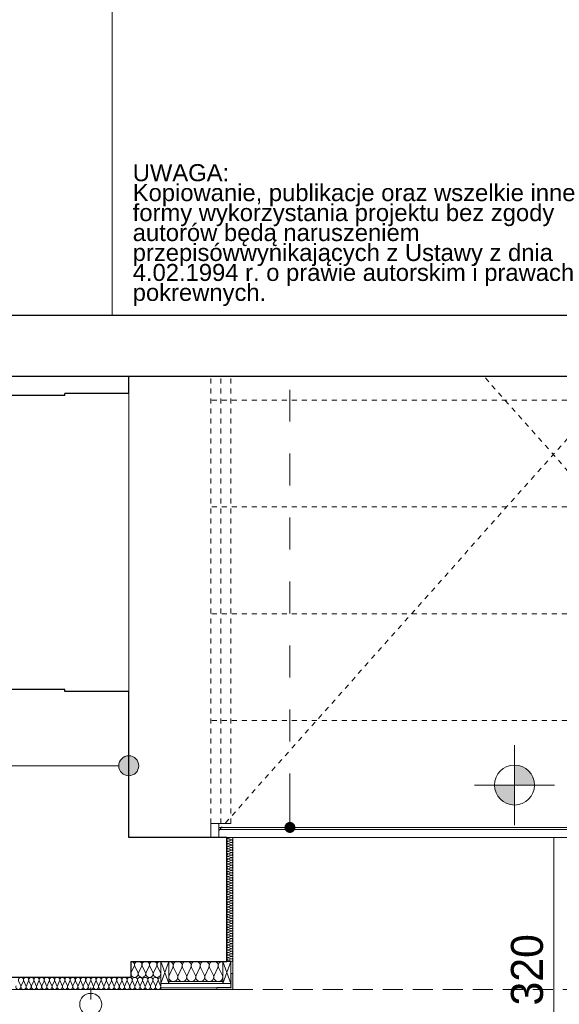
# Model space of a CAD drawing. Header units: inches. Extents: x -515158 to -470211, y -1887 to 84268.
# Tile 16 of 102: x -497964 to -495266, y 633 to 5558. Entities that reach past the tile are written whole.
import ezdxf

# ---------------------------------------------------------------- set-up
doc = ezdxf.new("R2010")
doc.units = ezdxf.units.IN
doc.header["$MEASUREMENT"] = 0
doc.set_wipeout_variables(frame=1)
for name, pattern in [('Hidden Line', [50, 25, -25]), ('Krawędzie ukryte', [150, 100, -50]), ('Przerywana', [320, 160, -160])]:
    doc.linetypes.add(name, pattern=pattern)
for name, color, linetype, lineweight in [('#podkład', 252, 'Continuous', 9), ('Arch ocieplenie_Nr_Pióra__21', 252, 'Continuous', 9), ('Arch ocieplenie_Nr_Pióra__25', 252, 'Continuous', 15), ('Arch ocieplenie_Nr_Pióra__44', 252, 'Continuous', 9), ('Arch opisy_Nr_Pióra__21', 252, 'Continuous', 9), ('Arch stropy_Nr_Pióra__21', 252, 'Continuous', 9), ('ARCH TABELA_Nr_Pióra__21', 252, 'Continuous', 9), ('ARCH TABELA_Nr_Pióra__7', 7, 'Continuous', 13), ('Arch wykończenie_Nr_Pióra__3', 252, 'Continuous', 18), ('Arch wykończenie_Nr_Pióra__9', 252, 'Continuous', 9), ('INWENT DACH_Nr_Pióra__21', 252, 'Continuous', 9), ('INWENT RZĘDNE_Nr_Pióra__21', 252, 'Continuous', 9), ('INWENT. DRZWI_Nr_Pióra__21', 252, 'Continuous', 9), ('INWENT. OKNA_Nr_Pióra__21', 252, 'Continuous', 9), ('INWENT. OKNA_Nr_Pióra__5', 252, 'Continuous', 13), ('INWENT.ŚCIANY_Nr_Pióra__1', 252, 'Continuous', 25), ('INWENT.ŚCIANY_Nr_Pióra__21', 252, 'Continuous', 9), ('Istniejące stropy_Nr_Pióra__5', 252, 'Continuous', 13)]:
    doc.layers.add(name, color=color, linetype=linetype, lineweight=lineweight)
doc.layers.add('_TABELA', color=7, linetype='Continuous')
doc.styles.add('GENERATED_STYLE_7', font='txt')
doc.styles.add('GENERATED_STYLE_8', font='arial.ttf')

# ---------------------------------------------------------------- blocks, each defined once
blk = doc.blocks.new('ARROWHEAD_11')
at = {"color": 0, "linetype": 'Continuous', "lineweight": 0}
blk.add_line((0, 0), (-1, 0), dxfattribs=at)
at = {"color": 0, "linetype": 'Continuous', "lineweight": 0, "const_width": 0.25, "flags": 128}
blk.add_lwpolyline([(-0.125, 0, 1), (0.125, 0, 1)], format="xyb", close=True, dxfattribs=at)
blk = doc.blocks.new('parter')
at = {"layer": 'Arch opisy_Nr_Pióra__21', "linetype": 'Continuous'}
blk.add_hatch(color=252, dxfattribs=at).paths.add_polyline_path([(-497368.3, 33956), (-497372.1, 33975.1), (-497383, 33991.3), (-497399.2, 34002.2), (-497418.3, 34006), (-497437.5, 34002.2), (-497453.7, 33991.3), (-497464.5, 33975.1), (-497468.3, 33956), (-497464.5, 33936.8), (-497453.7, 33920.6), (-497437.5, 33909.8), (-497418.3, 33906), (-497399.2, 33909.8), (-497383, 33920.6), (-497372.1, 33936.8)], flags=0)
at = {"layer": 'INWENT RZĘDNE_Nr_Pióra__21', "linetype": 'Continuous'}
for points in [[(-495489.6, 33859.6), (-495389.6, 33859.6), (-495397.2, 33897.8), (-495418.9, 33930.3), (-495451.4, 33952), (-495489.6, 33959.6)], [(-495489.6, 33859.6), (-495589.6, 33859.6), (-495582, 33821.3), (-495560.3, 33788.9), (-495527.9, 33767.2), (-495489.6, 33759.6)]]:
    blk.add_hatch(color=252, dxfattribs=at).paths.add_polyline_path(points, flags=0)
at = {"layer": 'Arch ocieplenie_Nr_Pióra__21', "color": 252, "linetype": 'Continuous'}
for p, q in [((-496908.3, 32917.6), (-496908.3, 32847.6)), ((-496898.3, 32917.6), (-496908.3, 32917.6)), ((-496898.3, 32837.6), (-496898.3, 32917.6)), ((-496978.3, 32847.6), (-496978.3, 32837.6)), ((-496908.3, 32847.6), (-496978.3, 32847.6)), ((-496978.3, 32837.6), (-496898.3, 32837.6))]:
    blk.add_line(p, q, dxfattribs=at)
at = {"layer": 'Arch ocieplenie_Nr_Pióra__25', "color": 252, "linetype": 'Continuous', "lineweight": 0}
for points in [[(-496898.3, 32837.6), (-496908.3, 32917.6), (-496898.3, 32917.6)], [(-496908.3, 32837.6), (-496908.3, 32917.6), (-496898.3, 32837.6)], [(-496908.3, 32837.6), (-496978.3, 32847.6), (-496908.3, 32847.6)], [(-496978.3, 32837.6), (-496978.3, 32847.6), (-496908.3, 32837.6)]]:
    blk.add_solid(points, dxfattribs=at)
at = {"layer": 'Arch ocieplenie_Nr_Pióra__44', "color": 252, "linetype": 'Continuous'}
for p, q in [((-496919.4, 33591.8), (-496907.3, 33597.1)), ((-496907.3, 33585.5), (-496919.4, 33590.8)), ((-496919.4, 33579.2), (-496907.3, 33584.4)), ((-496907.3, 33572.9), (-496919.4, 33578.1)), ((-496919.4, 33566.5), (-496907.3, 33571.8)), ((-496907.3, 33560.2), (-496919.4, 33565.5)), ((-496919.4, 33553.9), (-496907.3, 33559.1)), ((-496907.3, 33547.6), (-496919.4, 33552.8)), ((-496919.4, 33541.2), (-496907.3, 33546.5)), ((-496907.3, 33534.9), (-496919.4, 33540.2)), ((-496919.4, 33528.6), (-496907.3, 33533.8)), ((-496907.3, 33522.2), (-496919.4, 33527.5)), ((-496919.4, 33515.9), (-496907.3, 33521.2)), ((-496907.3, 33509.6), (-496919.4, 33514.9)), ((-496919.4, 33503.3), (-496907.3, 33508.5)), ((-496907.3, 33496.9), (-496919.4, 33502.2)), ((-496919.4, 33490.6), (-496907.3, 33495.9)), ((-496907.3, 33484.3), (-496919.4, 33489.5)), ((-496919.4, 33478), (-496907.3, 33483.2)), ((-496907.3, 33471.6), (-496919.4, 33476.9)), ((-496919.4, 33465.3), (-496907.3, 33470.6)), ((-496907.3, 33459), (-496919.4, 33464.2)), ((-496919.4, 33452.7), (-496907.3, 33457.9)), ((-496907.3, 33446.3), (-496919.4, 33451.6)), ((-496919.4, 33440), (-496907.3, 33445.3)), ((-496907.3, 33433.7), (-496919.4, 33438.9)), ((-496919.4, 33427.3), (-496907.3, 33432.6)), ((-496907.3, 33421), (-496919.4, 33426.3)), ((-496919.4, 33414.7), (-496907.3, 33420)), ((-496907.3, 33408.4), (-496919.4, 33413.6)), ((-496919.4, 33402), (-496907.3, 33407.3)), ((-496907.3, 33395.7), (-496919.4, 33401)), ((-496919.4, 33389.4), (-496907.3, 33394.7)), ((-496907.3, 33383.1), (-496919.4, 33388.3)), ((-496919.4, 33376.7), (-496907.3, 33382)), ((-496907.3, 33370.4), (-496919.4, 33375.7)), ((-496919.4, 33364.1), (-496907.3, 33369.3)), ((-496907.3, 33357.8), (-496919.4, 33363)), ((-496919.4, 33351.4), (-496907.3, 33356.7)), ((-496907.3, 33345.1), (-496919.4, 33350.4)), ((-496919.4, 33338.8), (-496907.3, 33344)), ((-496907.3, 33332.4), (-496919.4, 33337.7)), ((-496919.4, 33326.1), (-496907.3, 33331.4)), ((-496907.3, 33319.8), (-496919.4, 33325.1)), ((-496919.4, 33313.5), (-496907.3, 33318.7)), ((-496907.3, 33307.1), (-496919.4, 33312.4)), ((-496919.4, 33300.8), (-496907.3, 33306.1)), ((-496907.3, 33294.5), (-496919.4, 33299.8)), ((-496919.4, 33288.2), (-496907.3, 33293.4)), ((-496907.3, 33281.8), (-496919.4, 33287.1)), ((-496919.4, 33275.5), (-496907.3, 33280.8)), ((-496907.3, 33269.2), (-496919.4, 33274.4)), ((-496919.4, 33262.9), (-496907.3, 33268.1)), ((-496907.3, 33256.5), (-496919.4, 33261.8)), ((-496919.4, 33250.2), (-496907.3, 33255.5)), ((-496907.3, 33243.9), (-496919.4, 33249.1)), ((-496919.4, 33237.6), (-496907.3, 33242.8)), ((-496907.3, 33231.2), (-496919.4, 33236.5)), ((-496919.4, 33224.9), (-496907.3, 33230.2)), ((-496907.3, 33218.6), (-496919.4, 33223.8)), ((-496919.4, 33212.2), (-496907.3, 33217.5)), ((-496907.3, 33205.9), (-496919.4, 33211.2)), ((-496919.4, 33199.6), (-496907.3, 33204.9)), ((-496907.3, 33193.3), (-496919.4, 33198.5)), ((-496919.4, 33186.9), (-496907.3, 33192.2)), ((-496907.3, 33180.6), (-496919.4, 33185.9)), ((-496919.4, 33174.3), (-496907.3, 33179.5)), ((-496907.3, 33168), (-496919.4, 33173.2)), ((-496919.4, 33161.6), (-496907.3, 33166.9)), ((-496907.3, 33155.3), (-496919.4, 33160.6)), ((-496919.4, 33149), (-496907.3, 33154.2)), ((-496907.3, 33142.7), (-496919.4, 33147.9)), ((-496919.4, 33136.3), (-496907.3, 33141.6)), ((-496907.3, 33130), (-496919.4, 33135.3)), ((-496919.4, 33123.7), (-496907.3, 33128.9)), ((-496907.3, 33117.3), (-496919.4, 33122.6)), ((-496919.4, 33111), (-496907.3, 33116.3)), ((-496907.3, 33104.7), (-496919.4, 33110)), ((-496919.4, 33098.4), (-496907.3, 33103.6)), ((-496907.3, 33092), (-496919.4, 33097.3)), ((-496919.4, 33085.7), (-496907.3, 33091)), ((-496907.3, 33079.4), (-496919.4, 33084.7)), ((-496919.4, 33073.1), (-496907.3, 33078.3)), ((-496907.3, 33066.7), (-496919.4, 33072)), ((-496919.4, 33060.4), (-496907.3, 33065.7)), ((-496907.3, 33054.1), (-496919.4, 33059.3)), ((-496919.4, 33047.8), (-496907.3, 33053)), ((-496907.3, 33041.4), (-496919.4, 33046.7)), ((-496919.4, 33035.1), (-496907.3, 33040.4)), ((-496907.3, 33028.8), (-496919.4, 33034)), ((-496919.4, 33022.4), (-496907.3, 33027.7)), ((-496907.3, 33016.1), (-496919.4, 33021.4)), ((-496919.4, 33009.8), (-496907.3, 33015.1)), ((-496907.3, 33003.5), (-496919.4, 33008.7)), ((-496919.4, 32997.1), (-496907.3, 33002.4)), ((-496907.3, 32990.8), (-496919.4, 32996.1)), ((-497406.8, 32921.5), (-497391.2, 32953.8)), ((-497388, 32953.8), (-497372.4, 32921.5)), ((-497369.3, 32921.5), (-497353.7, 32953.8)), ((-497350.5, 32953.8), (-497334.9, 32921.5)), ((-497331.8, 32921.5), (-497316.2, 32953.8)), ((-497313, 32953.8), (-497297.4, 32921.5)), ((-497294.2, 32921.5), (-497278.7, 32953.8)), ((-497275.5, 32953.8), (-497259.9, 32921.5)), ((-497216.4, 32907.4), (-497197.7, 32947.8)), ((-497193.9, 32947.8), (-497175.2, 32907.4)), ((-497171.4, 32907.4), (-497152.7, 32947.8)), ((-497148.9, 32947.8), (-497130.2, 32907.4)), ((-497126.4, 32907.4), (-497107.7, 32947.8)), ((-497103.9, 32947.8), (-497085.2, 32907.4)), ((-497081.4, 32907.4), (-497062.7, 32947.8)), ((-497058.9, 32947.8), (-497040.2, 32907.4)), ((-497036.4, 32907.4), (-497017.7, 32947.8)), ((-497013.9, 32947.8), (-496995.2, 32907.4)), ((-496991.4, 32907.4), (-496972.7, 32947.8)), ((-496968.9, 32947.8), (-496950.2, 32907.4)), ((-496919.4, 32984.5), (-496907.3, 32989.8)), ((-496907.3, 32978.2), (-496919.4, 32983.4)), ((-497969, 32879.8), (-497958.2, 32855.5)), ((-497956.1, 32855.5), (-497945.3, 32879.8)), ((-497943.1, 32879.8), (-497932.4, 32855.5)), ((-497930.2, 32855.5), (-497919.4, 32879.8)), ((-497917.2, 32879.8), (-497906.5, 32855.5)), ((-497904.3, 32855.5), (-497893.5, 32879.8)), ((-497891.4, 32879.8), (-497880.6, 32855.5)), ((-497878.4, 32855.5), (-497867.6, 32879.8)), ((-497865.5, 32879.8), (-497854.7, 32855.5)), ((-497852.5, 32855.5), (-497841.8, 32879.8)), ((-497839.6, 32879.8), (-497828.8, 32855.5)), ((-497826.6, 32855.5), (-497815.9, 32879.8)), ((-497813.7, 32879.8), (-497802.9, 32855.5)), ((-497800.8, 32855.5), (-497790, 32879.8)), ((-497787.8, 32879.8), (-497777.1, 32855.5)), ((-497774.9, 32855.5), (-497764.1, 32879.8)), ((-497761.9, 32879.8), (-497751.2, 32855.5)), ((-497749, 32855.5), (-497738.2, 32879.8)), ((-497736.1, 32879.8), (-497725.3, 32855.5)), ((-497723.1, 32855.5), (-497712.4, 32879.8)), ((-497710.2, 32879.8), (-497699.4, 32855.5)), ((-497697.2, 32855.5), (-497686.5, 32879.8)), ((-497684.3, 32879.8), (-497673.5, 32855.5)), ((-497671.4, 32855.5), (-497660.6, 32879.8)), ((-497658.4, 32879.8), (-497647.6, 32855.5)), ((-497645.5, 32855.5), (-497634.7, 32879.8)), ((-497632.5, 32879.8), (-497621.8, 32855.5)), ((-497619.6, 32855.5), (-497608.8, 32879.8)), ((-497606.6, 32879.8), (-497595.9, 32855.5)), ((-497593.7, 32855.5), (-497582.9, 32879.8)), ((-497580.8, 32879.8), (-497570, 32855.5)), ((-497567.8, 32855.5), (-497557.1, 32879.8)), ((-497554.9, 32879.8), (-497544.1, 32855.5)), ((-497541.9, 32855.5), (-497531.2, 32879.8)), ((-497529, 32879.8), (-497518.2, 32855.5)), ((-497516.1, 32855.5), (-497505.3, 32879.8)), ((-497503.1, 32879.8), (-497492.4, 32855.5)), ((-497490.2, 32855.5), (-497479.4, 32879.8)), ((-497477.2, 32879.8), (-497466.5, 32855.5)), ((-497464.3, 32855.5), (-497453.5, 32879.8)), ((-497451.4, 32879.8), (-497440.6, 32855.5)), ((-497438.4, 32855.5), (-497427.6, 32879.8)), ((-497425.5, 32879.8), (-497414.7, 32855.5)), ((-497412.5, 32855.5), (-497401.8, 32879.8)), ((-497399.6, 32879.8), (-497388.8, 32855.5)), ((-497386.6, 32855.5), (-497375.9, 32879.8)), ((-497373.7, 32879.8), (-497362.9, 32855.5)), ((-497360.8, 32855.5), (-497350, 32879.8)), ((-497347.8, 32879.8), (-497337.1, 32855.5)), ((-497334.9, 32855.5), (-497324.1, 32879.8)), ((-497321.9, 32879.8), (-497311.2, 32855.5)), ((-497309, 32855.5), (-497298.2, 32879.8)), ((-497296.1, 32879.8), (-497285.3, 32855.5)), ((-497283.1, 32855.5), (-497272.4, 32879.8)), ((-497270.2, 32879.8), (-497259.4, 32855.5))]:
    blk.add_line(p, q, dxfattribs=at)
for centre, major_axis, ratio, start_param, end_param in [((-496921.9, 33585), (-6.38, 0), 0.991566, 4.299595, 8.266774), ((-496921.9, 33597.6), (-6.38, 0), 0.991566, 0, 1.983589), ((-496904.7, 33591.3), (-6.38, 0), 0.991566, 1.158003, 5.125183), ((-496921.9, 33572.3), (-6.38, 0), 0.991566, 4.299595, 8.266774), ((-496921.9, 33559.7), (-6.38, 0), 0.991566, 4.299595, 8.266774), ((-496921.9, 33547), (-6.38, 0), 0.991566, 4.299595, 8.266774), ((-496921.9, 33534.4), (-6.38, 0), 0.991566, 4.299595, 8.266774), ((-496904.7, 33578.7), (-6.38, 0), 0.991566, 1.158003, 5.125183), ((-496904.7, 33566), (-6.38, 0), 0.991566, 1.158003, 5.125183), ((-496904.7, 33553.3), (-6.38, 0), 0.991566, 1.158003, 5.125183), ((-496904.7, 33540.7), (-6.38, 0), 0.991566, 1.158003, 5.125183), ((-496921.9, 33521.7), (-6.38, 0), 0.991566, 4.299595, 8.266774), ((-496921.9, 33509.1), (-6.38, 0), 0.991566, 4.299595, 8.266774), ((-496921.9, 33496.4), (-6.38, 0), 0.991566, 4.299595, 8.266774), ((-496921.9, 33483.8), (-6.38, 0), 0.991566, 4.299595, 8.266774), ((-496904.7, 33528), (-6.38, 0), 0.991566, 1.158003, 5.125183), ((-496904.7, 33515.4), (-6.38, 0), 0.991566, 1.158003, 5.125183), ((-496904.7, 33502.7), (-6.38, 0), 0.991566, 1.158003, 5.125183), ((-496904.7, 33490.1), (-6.38, 0), 0.991566, 1.158003, 5.125183), ((-496921.9, 33471.1), (-6.38, 0), 0.991566, 4.299595, 8.266774), ((-496921.9, 33458.4), (-6.38, 0), 0.991566, 4.299595, 8.266774), ((-496921.9, 33445.8), (-6.38, 0), 0.991566, 4.299595, 8.266774), ((-496921.9, 33433.1), (-6.38, 0), 0.991566, 4.299595, 8.266774), ((-496904.7, 33477.4), (-6.38, 0), 0.991566, 1.158003, 5.125183), ((-496904.7, 33464.8), (-6.38, 0), 0.991566, 1.158003, 5.125183), ((-496904.7, 33452.1), (-6.38, 0), 0.991566, 1.158003, 5.125183), ((-496904.7, 33439.5), (-6.38, 0), 0.991566, 1.158003, 5.125183), ((-496921.9, 33420.5), (-6.38, 0), 0.991566, 4.299595, 8.266774), ((-496921.9, 33407.8), (-6.38, 0), 0.991566, 4.299595, 8.266774), ((-496921.9, 33395.2), (-6.38, 0), 0.991566, 4.299595, 8.266774), ((-496921.9, 33382.5), (-6.38, 0), 0.991566, 4.299595, 8.266774), ((-496904.7, 33426.8), (-6.38, 0), 0.991566, 1.158003, 5.125183), ((-496904.7, 33414.2), (-6.38, 0), 0.991566, 1.158003, 5.125183), ((-496904.7, 33401.5), (-6.38, 0), 0.991566, 1.158003, 5.125183), ((-496904.7, 33388.9), (-6.38, 0), 0.991566, 1.158003, 5.125183), ((-496921.9, 33369.9), (-6.38, 0), 0.991566, 4.299595, 8.266774), ((-496921.9, 33357.2), (-6.38, 0), 0.991566, 4.299595, 8.266774), ((-496921.9, 33344.6), (-6.38, 0), 0.991566, 4.299595, 8.266774), ((-496904.7, 33376.2), (-6.38, 0), 0.991566, 1.158003, 5.125183), ((-496904.7, 33363.5), (-6.38, 0), 0.991566, 1.158003, 5.125183), ((-496904.7, 33350.9), (-6.38, 0), 0.991566, 1.158003, 5.125183), ((-496904.7, 33338.2), (-6.38, 0), 0.991566, 1.158003, 5.125183), ((-496921.9, 33331.9), (-6.38, 0), 0.991566, 4.299595, 8.266774), ((-496921.9, 33319.3), (-6.38, 0), 0.991566, 4.299595, 8.266774), ((-496921.9, 33306.6), (-6.38, 0), 0.991566, 4.299595, 8.266774), ((-496921.9, 33294), (-6.38, 0), 0.991566, 4.299595, 8.266774), ((-496904.7, 33325.6), (-6.38, 0), 0.991566, 1.158003, 5.125183), ((-496904.7, 33312.9), (-6.38, 0), 0.991566, 1.158003, 5.125183), ((-496904.7, 33300.3), (-6.38, 0), 0.991566, 1.158003, 5.125183), ((-496904.7, 33287.6), (-6.38, 0), 0.991566, 1.158003, 5.125183), ((-496921.9, 33281.3), (-6.38, 0), 0.991566, 4.299595, 8.266774), ((-496921.9, 33268.7), (-6.38, 0), 0.991566, 4.299595, 8.266774), ((-496921.9, 33256), (-6.38, 0), 0.991566, 4.299595, 8.266774), ((-496921.9, 33243.3), (-6.38, 0), 0.991566, 4.299595, 8.266774), ((-496904.7, 33275), (-6.38, 0), 0.991566, 1.158003, 5.125183), ((-496904.7, 33262.3), (-6.38, 0), 0.991566, 1.158003, 5.125183), ((-496904.7, 33249.7), (-6.38, 0), 0.991566, 1.158003, 5.125183), ((-496904.7, 33237), (-6.38, 0), 0.991566, 1.158003, 5.125183), ((-496921.9, 33230.7), (-6.38, 0), 0.991566, 4.299595, 8.266774), ((-496921.9, 33218), (-6.38, 0), 0.991566, 4.299595, 8.266774), ((-496921.9, 33205.4), (-6.38, 0), 0.991566, 4.299595, 8.266774), ((-496921.9, 33192.7), (-6.38, 0), 0.991566, 4.299595, 8.266774), ((-496904.7, 33224.4), (-6.38, 0), 0.991566, 1.158003, 5.125183), ((-496904.7, 33211.7), (-6.38, 0), 0.991566, 1.158003, 5.125183), ((-496904.7, 33199.1), (-6.38, 0), 0.991566, 1.158003, 5.125183), ((-496904.7, 33186.4), (-6.38, 0), 0.991566, 1.158003, 5.125183), ((-496921.9, 33180.1), (-6.38, 0), 0.991566, 4.299595, 8.266774), ((-496921.9, 33167.4), (-6.38, 0), 0.991566, 4.299595, 8.266774), ((-496921.9, 33154.8), (-6.38, 0), 0.991566, 4.299595, 8.266774), ((-496921.9, 33142.1), (-6.38, 0), 0.991566, 4.299595, 8.266774), ((-496904.7, 33173.8), (-6.38, 0), 0.991566, 1.158003, 5.125183), ((-496904.7, 33161.1), (-6.38, 0), 0.991566, 1.158003, 5.125183), ((-496904.7, 33148.4), (-6.38, 0), 0.991566, 1.158003, 5.125183), ((-496921.9, 33129.5), (-6.38, 0), 0.991566, 4.299595, 8.266774), ((-496921.9, 33116.8), (-6.38, 0), 0.991566, 4.299595, 8.266774), ((-496921.9, 33104.2), (-6.38, 0), 0.991566, 4.299595, 8.266774), ((-496921.9, 33091.5), (-6.38, 0), 0.991566, 4.299595, 8.266774), ((-496904.7, 33135.8), (-6.38, 0), 0.991566, 1.158003, 5.125183), ((-496904.7, 33123.1), (-6.38, 0), 0.991566, 1.158003, 5.125183), ((-496904.7, 33110.5), (-6.38, 0), 0.991566, 1.158003, 5.125183), ((-496904.7, 33097.8), (-6.38, 0), 0.991566, 1.158003, 5.125183), ((-496921.9, 33078.9), (-6.38, 0), 0.991566, 4.299595, 8.266774), ((-496921.9, 33066.2), (-6.38, 0), 0.991566, 4.299595, 8.266774), ((-496921.9, 33053.5), (-6.38, 0), 0.991566, 4.299595, 8.266774), ((-496921.9, 33040.9), (-6.38, 0), 0.991566, 4.299595, 8.266774), ((-496904.7, 33085.2), (-6.38, 0), 0.991566, 1.158003, 5.125183), ((-496904.7, 33072.5), (-6.38, 0), 0.991566, 1.158003, 5.125183), ((-496904.7, 33059.9), (-6.38, 0), 0.991566, 1.158003, 5.125183), ((-496904.7, 33047.2), (-6.38, 0), 0.991566, 1.158003, 5.125183), ((-496921.9, 33028.2), (-6.38, 0), 0.991566, 4.299595, 8.266774), ((-496921.9, 33015.6), (-6.38, 0), 0.991566, 4.299595, 8.266774), ((-496921.9, 33002.9), (-6.38, 0), 0.991566, 4.299595, 8.266774), ((-496921.9, 32990.3), (-6.38, 0), 0.991566, 4.299595, 8.266774), ((-496904.7, 33034.6), (-6.38, 0), 0.991566, 1.158003, 5.125183), ((-496904.7, 33021.9), (-6.38, 0), 0.991566, 1.158003, 5.125183), ((-496904.7, 33009.3), (-6.38, 0), 0.991566, 1.158003, 5.125183), ((-496904.7, 32996.6), (-6.38, 0), 0.991566, 1.158003, 5.125183), ((-497408.3, 32960.6), (18.7, 0), 0.907427, 5.870392, 7.853982), ((-497370.8, 32960.6), (18.7, 0), 0.907427, 5.870392, 9.837571), ((-497333.3, 32960.6), (18.7, 0), 0.907427, 5.870392, 9.837571), ((-497295.8, 32960.6), (18.7, 0), 0.907427, 5.870392, 9.837571), ((-497258.3, 32960.6), (18.7, 0), 0.907427, 1.570796, 3.554385), ((-497218.3, 32956.4), (22.5, 0), 0.945237, 5.870392, 7.853982), ((-497173.3, 32956.4), (22.5, 0), 0.945237, 5.870392, 9.837571), ((-497128.3, 32956.4), (22.5, 0), 0.945237, 5.870392, 9.837571), ((-497083.3, 32956.4), (22.5, 0), 0.945237, 5.870392, 9.837571), ((-497038.3, 32956.4), (22.5, 0), 0.945237, 5.870392, 9.837571), ((-496993.3, 32956.4), (22.5, 0), 0.945237, 5.870392, 9.837571), ((-496948.3, 32956.4), (22.5, 0), 0.945237, 1.570796, 3.554385), ((-496921.9, 32977.6), (-6.38, 0), 0.991566, 4.299596, 6.283185), ((-496904.7, 32984), (-6.38, 0), 0.991566, 1.158003, 5.125183), ((-497957.1, 32884.9), (12.9, 0), 0.986126, 5.870392, 9.837571), ((-497931.3, 32884.9), (12.9, 0), 0.986126, 5.870392, 9.837571), ((-497905.4, 32884.9), (12.9, 0), 0.986126, 5.870392, 9.837571), ((-497879.5, 32884.9), (12.9, 0), 0.986126, 5.870392, 9.837571), ((-497853.6, 32884.9), (12.9, 0), 0.986126, 5.870392, 9.837571), ((-497827.7, 32884.9), (12.9, 0), 0.986126, 5.870392, 9.837571), ((-497801.9, 32884.9), (12.9, 0), 0.986126, 5.870392, 9.837571), ((-497776, 32884.9), (12.9, 0), 0.986126, 5.870392, 9.837571), ((-497750.1, 32884.9), (12.9, 0), 0.986126, 5.870392, 9.837571), ((-497724.2, 32884.9), (12.9, 0), 0.986126, 5.870392, 9.837571), ((-497698.3, 32884.9), (12.9, 0), 0.986126, 5.870392, 9.837571), ((-497672.4, 32884.9), (12.9, 0), 0.986126, 5.870392, 9.837571), ((-497646.6, 32884.9), (12.9, 0), 0.986126, 5.870392, 9.837571), ((-497620.7, 32884.9), (12.9, 0), 0.986126, 5.870392, 9.837571), ((-497594.8, 32884.9), (12.9, 0), 0.986126, 5.870392, 9.837571), ((-497568.9, 32884.9), (12.9, 0), 0.986126, 5.870392, 9.837571), ((-497543, 32884.9), (12.9, 0), 0.986126, 5.870392, 9.837571), ((-497517.1, 32884.9), (12.9, 0), 0.986126, 5.870392, 9.837571), ((-497491.3, 32884.9), (12.9, 0), 0.986126, 5.870392, 9.837571), ((-497465.4, 32884.9), (12.9, 0), 0.986126, 5.870392, 9.837571), ((-497439.5, 32884.9), (12.9, 0), 0.986126, 5.870392, 9.837571), ((-497413.6, 32884.9), (12.9, 0), 0.986126, 5.870392, 9.837571), ((-497389.6, 32914.6), (18.7, 0), 0.907427, 2.728799, 6.695979), ((-497387.7, 32884.9), (12.9, 0), 0.986126, 5.870392, 9.837571), ((-497361.9, 32884.9), (12.9, 0), 0.986126, 5.870392, 9.837571), ((-497352.1, 32914.6), (18.7, 0), 0.907427, 2.728799, 6.695979), ((-497336, 32884.9), (12.9, 0), 0.986126, 5.870392, 9.837571), ((-497314.6, 32914.6), (18.7, 0), 0.907427, 2.728799, 6.695979), ((-497310.1, 32884.9), (12.9, 0), 0.986126, 5.870392, 9.837571), ((-497284.2, 32884.9), (12.9, 0), 0.986126, 5.870392, 9.837571), ((-497277.1, 32914.6), (18.7, 0), 0.907427, 2.728799, 6.695979), ((-497258.3, 32884.9), (12.9, 0), 0.986126, 1.570796, 3.554385), ((-497195.8, 32898.9), (22.5, 0), 0.945237, 2.728799, 6.695979), ((-497150.8, 32898.9), (22.5, 0), 0.945237, 2.728799, 6.695979), ((-497105.8, 32898.9), (22.5, 0), 0.945237, 2.728799, 6.695979), ((-497060.8, 32898.9), (22.5, 0), 0.945237, 2.728799, 6.695979), ((-497015.8, 32898.9), (22.5, 0), 0.945237, 2.728799, 6.695979), ((-496970.8, 32898.9), (22.5, 0), 0.945237, 2.728799, 6.695979), ((-497970.1, 32850.4), (12.9, 0), 0.986126, 2.728799, 6.695979), ((-497944.2, 32850.4), (12.9, 0), 0.986126, 2.728799, 6.695979), ((-497918.3, 32850.4), (12.9, 0), 0.986126, 2.728799, 6.695979), ((-497892.4, 32850.4), (12.9, 0), 0.986126, 2.728799, 6.695979), ((-497866.6, 32850.4), (12.9, 0), 0.986126, 2.728799, 6.695979), ((-497840.7, 32850.4), (12.9, 0), 0.986126, 2.728799, 6.695979), ((-497814.8, 32850.4), (12.9, 0), 0.986126, 2.728799, 6.695979), ((-497788.9, 32850.4), (12.9, 0), 0.986126, 2.728799, 6.695979), ((-497763, 32850.4), (12.9, 0), 0.986126, 2.728799, 6.695979), ((-497737.1, 32850.4), (12.9, 0), 0.986126, 2.728799, 6.695979), ((-497711.3, 32850.4), (12.9, 0), 0.986126, 2.728799, 6.695979), ((-497685.4, 32850.4), (12.9, 0), 0.986126, 2.728799, 6.695979), ((-497659.5, 32850.4), (12.9, 0), 0.986126, 2.728799, 6.695979), ((-497633.6, 32850.4), (12.9, 0), 0.986126, 2.728799, 6.695979), ((-497607.7, 32850.4), (12.9, 0), 0.986126, 2.728799, 6.695979), ((-497581.9, 32850.4), (12.9, 0), 0.986126, 2.728799, 6.695979), ((-497556, 32850.4), (12.9, 0), 0.986126, 2.728799, 6.695979), ((-497530.1, 32850.4), (12.9, 0), 0.986126, 2.728799, 6.695979), ((-497504.2, 32850.4), (12.9, 0), 0.986126, 2.728799, 6.695979), ((-497478.3, 32850.4), (12.9, 0), 0.986126, 2.728799, 6.695979), ((-497452.4, 32850.4), (12.9, 0), 0.986126, 2.728799, 6.695979), ((-497426.6, 32850.4), (12.9, 0), 0.986126, 2.728799, 6.695979), ((-497400.7, 32850.4), (12.9, 0), 0.986126, 2.728799, 6.695979), ((-497374.8, 32850.4), (12.9, 0), 0.986126, 2.728799, 6.695979), ((-497348.9, 32850.4), (12.9, 0), 0.986126, 2.728799, 6.695979), ((-497323, 32850.4), (12.9, 0), 0.986126, 2.728799, 6.695979), ((-497297.1, 32850.4), (12.9, 0), 0.986126, 2.728799, 6.695979), ((-497271.3, 32850.4), (12.9, 0), 0.986126, 2.728799, 6.695979)]:
    blk.add_ellipse(centre, major_axis=major_axis, ratio=ratio, start_param=start_param, end_param=end_param, dxfattribs=at)
at = {"layer": 'Arch opisy_Nr_Pióra__21', "color": 252, "linetype": 'Przerywana'}
for p, q in [((-496612.6, 37583.2), (-496350.4, 37583.2)), ((-496612.6, 33757.1), (-496612.6, 37583.2))]:
    blk.add_line(p, q, dxfattribs=at)
at = {"layer": 'Arch opisy_Nr_Pióra__21', "color": 252, "linetype": 'Continuous'}
blk.add_line((-497468.3, 33956), (-498078.3, 33956), dxfattribs=at)
blk.add_circle((-497418.3, 33956), 50, dxfattribs=at)
at = {"layer": 'Arch stropy_Nr_Pióra__21', "color": 252, "linetype": 'Continuous'}
blk.add_line((-496928.3, 33597.6), (-493658.3, 33597.6), dxfattribs=at)
at = {"layer": 'Arch wykończenie_Nr_Pióra__3', "color": 252, "linetype": 'Continuous'}
for p, q in [((-497258.3, 32837.6), (-497258.3, 32897.6)), ((-498138.3, 32837.6), (-497258.3, 32837.6))]:
    blk.add_line(p, q, dxfattribs=at)
at = {"layer": 'Arch wykończenie_Nr_Pióra__9', "color": 252, "linetype": 'Continuous'}
for p, q in [((-496898.3, 32837.6), (-496898.3, 33597.6)), ((-497258.3, 32977.6), (-497218.3, 32867.6)), ((-497218.3, 32977.6), (-497258.3, 32867.6)), ((-497258.3, 32977.6), (-497218.3, 32977.6)), ((-497258.3, 32867.6), (-497258.3, 32977.6)), ((-497218.3, 32977.6), (-497218.3, 32867.6)), ((-496948.3, 32977.6), (-496908.3, 32867.6)), ((-496908.3, 32977.6), (-496948.3, 32867.6)), ((-496948.3, 32977.6), (-496908.3, 32977.6)), ((-496948.3, 32867.6), (-496948.3, 32977.6)), ((-496908.3, 32977.6), (-496908.3, 32867.6)), ((-497258.3, 32867.6), (-496908.3, 32867.6)), ((-497218.3, 32867.6), (-497258.3, 32867.6)), ((-497218.3, 32877.6), (-496948.3, 32877.6)), ((-496908.3, 32867.6), (-496948.3, 32867.6)), ((-496908.3, 32845.6), (-496908.3, 32867.6)), ((-497258.3, 32845.6), (-496978.3, 32845.6)), ((-497258.3, 32837.6), (-496978.3, 32837.6))]:
    blk.add_line(p, q, dxfattribs=at)
at = {"layer": 'INWENT DACH_Nr_Pióra__21', "color": 252, "linetype": 'Continuous'}
blk.add_line((-497608.3, 32787.6), (-497608.3, 32847.6), dxfattribs=at)
blk.add_circle((-497608.3, 32762.6), 55, dxfattribs=at)
at = {"layer": 'INWENT RZĘDNE_Nr_Pióra__21', "color": 252, "linetype": 'Continuous'}
for p, q in [((-495489.6, 33659.6), (-495489.6, 34059.6)), ((-495689.6, 33859.6), (-495289.6, 33859.6))]:
    blk.add_line(p, q, dxfattribs=at)
blk.add_circle((-495489.6, 33859.6), 100, dxfattribs=at)
at = {"layer": 'INWENT. DRZWI_Nr_Pióra__21', "color": 252, "linetype": 'Hidden Line'}
for p, q in [((-497008.3, 33667.6), (-497008.3, 37387.6)), ((-493578.3, 37387.6), (-497008.3, 37387.6)), ((-496968.3, 33632.6), (-493628.3, 37387.6)), ((-493628.3, 33632.6), (-496958.3, 37387.6)), ((-496958.3, 33667.6), (-496958.3, 37387.6)), ((-496908.3, 33667.6), (-496908.3, 37387.6)), ((-493578.3, 36853.3), (-497008.3, 36853.3)), ((-493578.3, 36319.1), (-497008.3, 36319.1)), ((-493578.3, 35784.8), (-497008.3, 35784.8)), ((-493578.3, 35250.5), (-497008.3, 35250.5)), ((-493578.3, 34716.2), (-497008.3, 34716.2)), ((-493578.3, 34181.9), (-497008.3, 34181.9))]:
    blk.add_line(p, q, dxfattribs=at)
at = {"layer": 'INWENT. DRZWI_Nr_Pióra__21', "color": 252, "linetype": 'Continuous'}
for p, q in [((-497008.3, 33667.6), (-497008.3, 33597.6)), ((-496908.3, 33667.6), (-497008.3, 33667.6)), ((-496968.3, 33667.6), (-496968.3, 33597.6)), ((-496968.3, 33647.6), (-493618.3, 33647.6)), ((-496968.3, 33637.6), (-493618.3, 33637.6)), ((-496908.3, 33597.6), (-497008.3, 33597.6)), ((-496968.3, 33597.6), (-493618.3, 33597.6))]:
    blk.add_line(p, q, dxfattribs=at)
at = {"layer": 'INWENT. OKNA_Nr_Pióra__5', "color": 252, "linetype": 'Continuous'}
blk.add_line((-495293.3, 33597.6), (-495293.3, 32687.6), dxfattribs=at)
at = {"layer": 'INWENT.ŚCIANY_Nr_Pióra__1', "color": 252, "linetype": 'Continuous'}
for p, q in [((-497418.3, 35817.6), (-497418.3, 44437.6)), ((-497738.3, 35807.6), (-498038.3, 35807.6)), ((-497738.3, 35807.6), (-497738.3, 35817.6)), ((-497418.3, 35817.6), (-497738.3, 35817.6)), ((-497738.3, 34337.6), (-498038.3, 34337.6)), ((-497738.3, 34327.6), (-497738.3, 34337.6)), ((-497418.3, 34327.6), (-497738.3, 34327.6)), ((-497418.3, 33597.6), (-497418.3, 34327.6)), ((-496928.3, 33597.6), (-497418.3, 33597.6)), ((-496928.3, 32977.6), (-496928.3, 33597.6)), ((-497408.3, 32977.6), (-496928.3, 32977.6)), ((-497408.3, 32977.6), (-497408.3, 32897.6)), ((-497408.3, 32897.6), (-498038.3, 32897.6))]:
    blk.add_line(p, q, dxfattribs=at)
at = {"layer": 'INWENT.ŚCIANY_Nr_Pióra__21', "color": 252, "linetype": 'Continuous'}
blk.add_line((-497418.3, 34327.6), (-497418.3, 35817.6), dxfattribs=at)
at = {"layer": 'Istniejące stropy_Nr_Pióra__5', "color": 252, "linetype": 'Krawędzie ukryte'}
blk.add_line((-496898.3, 32837.6), (-493688.3, 32837.6), dxfattribs=at)
at = {"layer": 'Arch opisy_Nr_Pióra__21', "color": 252, "linetype": 'Przerywana', "xscale": 109.44, "yscale": 109.44, "zscale": 109.44, "rotation": 270}
blk.add_blockref('ARROWHEAD_11', (-496612.6, 33647.6), dxfattribs=at)
at = {"layer": 'INWENT. OKNA_Nr_Pióra__21', "color": 252, "linetype": 'Continuous', "style": 'GENERATED_STYLE_7'}
blk.add_text('320', height=160, rotation=90, dxfattribs=at).set_placement((-495347.5, 32756.9))
blk = doc.blocks.new('A$C68624956')
at = {"layer": 'ARCH TABELA_Nr_Pióra__21', "color": 7, "linetype": 'Continuous'}
for q in [(-8750, 2905.6), (-6303.2, 0)]:
    blk.add_line((-8750, 0), q, dxfattribs=at)
at = {"layer": 'ARCH TABELA_Nr_Pióra__7', "color": 7, "linetype": 'Continuous', "insert": (-8647.4, 754.9), "char_height": 85.1064, "width": 2241.704, "attachment_point": 1, "line_spacing_factor": 0.703415, "style": 'GENERATED_STYLE_8'}
blk.add_mtext('{UWAGA:\\PKopiowanie, publikacje oraz wszelkie inne formy wykorzystania projektu bez zgody autorów będą naruszeniem przepisówwynikających z Ustawy z dnia 4.02.1994 r. o prawie autorskim i prawach pokrewnych.}', dxfattribs=at)

msp = doc.modelspace()

# ---------------------------------------------------------------- block references
at = {"layer": '#podkład'}
msp.add_blockref('parter', (0, -32129.9), dxfattribs=at)

# ---------------------------------------------------------------- next in the draw order: wipeouts: each hides what was drawn before it
msp.add_wipeout([(-488751, 4080.2), (-497501, 4080.2), (-497501, 15592.2), (-488751, 15592.2)])

# ---------------------------------------------------------------- next in the draw order: block references
msp.add_blockref('A$C68624956', (-488751, 4080.2))

# ---------------------------------------------------------------- next in the draw order: wipeouts: each hides what was drawn before it
msp.add_wipeout([(-509451, 3775.2), (-508201, 4080.2), (-488751, 4080.2), (-488751, 18320.2), (-488451, 18625.2), (-488451, 3775.2)])

# ---------------------------------------------------------------- next in the draw order: linework, layer by layer
at = {"layer": '_TABELA', "color": 7}
msp.add_lwpolyline([(-509451, 18625.2), (-488451, 18625.2), (-509451, 18625.2), (-509451, 3775.2), (-488451, 3775.2), (-488451, 18625.2)], dxfattribs=at)
msp.add_lwpolyline([(-488751, 18320.2), (-508201, 18320.2), (-508201, 4080.2), (-488751, 4080.2)], close=True, dxfattribs=at)

doc.saveas('drawing.dxf')
